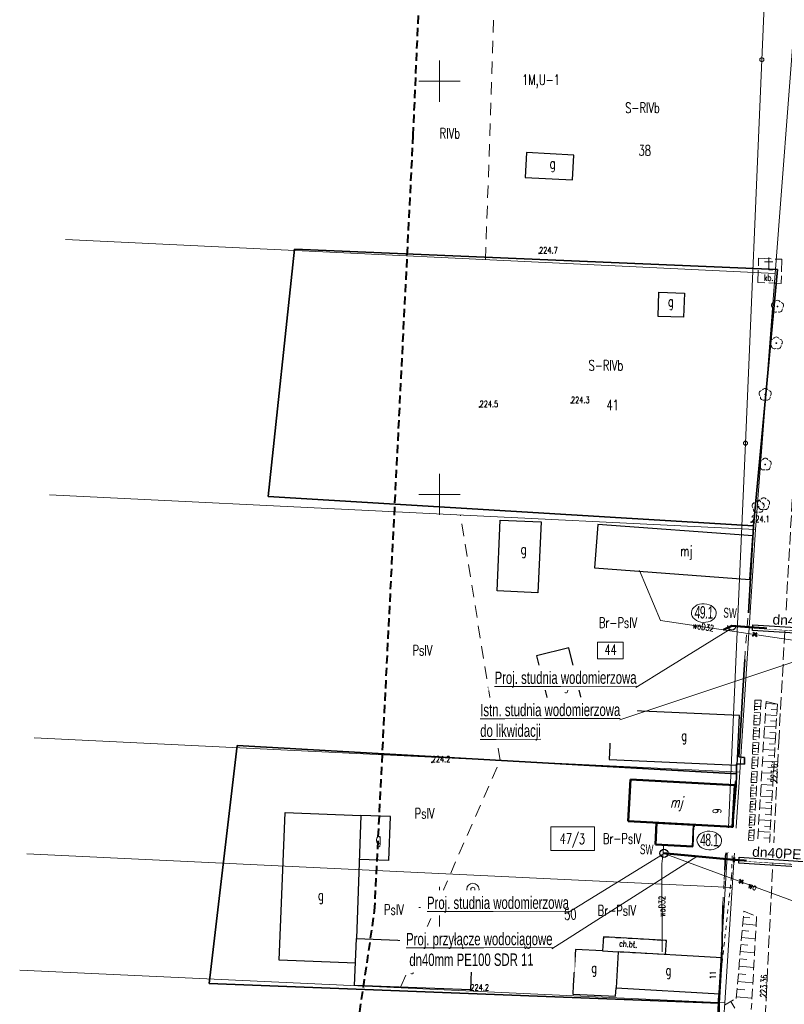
# Model space of a CAD drawing. Header units: metres. Extents: x 7496982 to 7497528, y 5603168 to 5605598.
# Tile 55 of 74: x 7497099 to 7497192, y 5604738 to 5604857. Entities that reach past the tile are written whole.
import ezdxf
from ezdxf.enums import TextEntityAlignment as Align

# ---------------------------------------------------------------- set-up
doc = ezdxf.new("R2010")
doc.units = ezdxf.units.M
doc.header["$MEASUREMENT"] = 0
for name, pattern in [('1', [0]), ('1_SUEP_A', [0]), ('1_SUEP_B', [0]), ('1_SUWP', [0]), ('2', [1.5, 1, -0.5]), ('2_1', [0]), ('2_OTKC', [1.5, 1, -0.5]), ('2_OTKJ', [2, 1.5, -0.5]), ('2_OTKU', [2, 1.5, -0.5]), ('2_OTOB', [2, 1, -1]), ('2_OTOF', [0]), ('2_OTOO', [0]), ('2_OTRK', [1.75, 1.25, -0.5]), ('2_OTRKG', [1.75, 1.25, -0.5]), ('4', [2.5, 1.5, -1]), ('BGT', [0]), ('BUD', [0]), ('GDE', [0]), ('GUZ', [1, 0.5, -0.5])]:
    doc.linetypes.add(name, pattern=pattern)
doc.layers.get('0').update_dxf_attribs({"color": 250, "linetype": 'CONTINUOUS', "lineweight": 100})
for name, color, linetype, lineweight in [('! IS_opis woda', 7, 'CONTINUOUS', 9), ('! IS_woda', 5, 'CONTINUOUS', 50), ('! r.o.', 7, 'CONTINUOUS', 30), ('!_gaz', 40, 'CONTINUOUS', 40), ('!COPIS', 7, 'CONTINUOUS', 15), ('2_granice działek', 6, 'CONTINUOUS', 20), ('_MAPA_L_0', 7, '1', 18), ('EADTD_T_0', 6, 'CONTINUOUS', 25), ('EADTD_T_0_T_0', 6, 'CONTINUOUS', 0), ('EBUOA_T_0', 14, 'CONTINUOUS', 18), ('EBUOA_T_1', 14, 'CONTINUOUS', 25), ('EBUPP_L_1', 250, 'BUD', 30), ('EBUPP_L_1_L_0', 14, '1', 0), ('EBUPP_L_2', 15, 'BUD', 50), ('EBUPP_L_3', 250, 'BUD', 30), ('EDZPD_L_0', 3, 'GDE', 18), ('EDZTD_T_0', 3, 'CONTINUOUS', 18), ('EUZOU_T_0', 90, 'CONTINUOUS', 25), ('EUZPU_L_0', 90, '4', 18), ('EUZPU_L_4', 90, '4', 18), ('OTD_T_0', 7, 'CONTINUOUS', 18), ('OTK_E_T_1', 7, 'CONTINUOUS', 0), ('OTK_E_T_3', 7, 'CONTINUOUS', 0), ('OTK_L_0', 7, '2_OTKJ', 18), ('OTK_L_2', 7, '2_OTKC', 18), ('OTK_L_4', 7, '2_OTKU', 18), ('OTO_L_0', 7, '2_OTOO', 35), ('OTO_L_1', 7, '2_OTOB', 18), ('OTO_L_2', 7, '2_OTOF', 18), ('OTR_L_1', 7, '2_OTRK', 18), ('OTR_T_0', 7, 'CONTINUOUS', 18), ('OTR_T_1', 7, 'CONTINUOUS', 18), ('OTZ_T_0', 3, 'CONTINUOUS', 18), ('PLAN_T_0', 214, 'CONTINUOUS', 30), ('SUEP_L_0', 1, '1_SUEP_A', 18), ('SUP_T_2', 7, 'CONTINUOUS', 18), ('SUW_T_3', 5, 'CONTINUOUS', 18), ('SUWP_E_T_0', 5, 'CONTINUOUS', 0), ('SUWP_L_0', 5, '1_SUWP', 18), ('SZOPO_L_0_L_0', 171, '1', 0), ('SZZPZ_T_0_T_0', 7, 'CONTINUOUS', 0), ('UEEPA_T_2_T_0', 1, 'CONTINUOUS', 0), ('ZAKRES_L_0', 1, '2', 40), ('ZAKRES_L_0_a', 1, '2', 40)]:
    doc.layers.add(name, color=color, linetype=linetype, lineweight=lineweight)
doc.styles.add('ARIAL', font='arial.ttf', dxfattribs={"width": 0.8})
doc.styles.add('R', font='arial.ttf')
doc.styles.get("Standard").update_dxf_attribs({"font": 'Simplex.SHX', "width": 0.75})

# ---------------------------------------------------------------- blocks, each defined once
blk = doc.blocks.new('1_SUWS')
at = {"linetype": 'Continuous'}
for radius in [0.75, 0.25]:
    blk.add_circle((0, 0), radius, dxfattribs=at)
blk = doc.blocks.new('1_SUPP')
at = {"linetype": 'Continuous'}
blk.add_circle((0, 0), 0.25, dxfattribs=at)
blk = doc.blocks.new('2_OTDF')
at = {"linetype": 'Continuous'}
for p, q in [((0, 1.5), (0, 0)), ((-0.5, 1), (0.5, 1)), ((0, 0), (0.5, 0))]:
    blk.add_line(p, q, dxfattribs=at)
blk = doc.blocks.new('2_OTZL')
at = {"linetype": 'Continuous'}
blk.add_circle((0, 0), 0.045, dxfattribs=at)
for centre, start, end in [((-0.36, 0.12), 102.1445, 221.86), ((0, 0.38), 30.1401, 149.8599), ((0.36, 0.12), 318.14, 77.8555), ((-0.22, -0.3), 174.1482, 293.8542), ((0.22, -0.3), 246.1458, 5.8518)]:
    blk.add_arc(centre, 0.375, start, end, dxfattribs=at)
blk = doc.blocks.new('2_OTRS')
at = {"linetype": 'Continuous'}
blk.add_circle((0, 0), 0.045, dxfattribs=at)
blk = doc.blocks.new('2_OTRN')
at = {"linetype": 'Continuous'}
blk.add_circle((0, 0), 0.045, dxfattribs=at)
blk = doc.blocks.new('DLI')
at = {"linetype": 'Continuous'}
blk.add_circle((0, 0), 0.045, dxfattribs=at)
for centre, start, end in [((-0.36, 0.12), 102.1445, 221.86), ((0, 0.38), 30.1401, 149.8599), ((0.36, 0.12), 318.14, 77.8555), ((-0.22, -0.3), 174.1482, 293.8542), ((0.22, -0.3), 246.1458, 5.8518)]:
    blk.add_arc(centre, 0.375, start, end, dxfattribs=at)
blk = doc.blocks.new('SLS')
at = {"linetype": 'Continuous'}
blk.add_circle((0, 0), 0.25, dxfattribs=at)
blk = doc.blocks.new('krzyż')
at = {"layer": '!_gaz', "color": 1, "linetype": 'ByBlock'}
for points in [[(-0.49, 0.45), (0.49, -0.45)], [(-0.43, -0.58), (0.4, 0.54)]]:
    blk.add_lwpolyline(points, dxfattribs=at)

msp = doc.modelspace()

# ---------------------------------------------------------------- linework, layer by layer
at = {"layer": '! IS_woda', "linetype": 'Continuous'}
for points in [[(7497199.10854, 5604783.14976), (7497187.50627, 5604783.92434), (7497187.50627, 5604783.92434)], [(7497196.64502, 5604755.03487), (7497185.67583, 5604755.75263), (7497185.67583, 5604755.75263)]]:
    msp.add_lwpolyline(points, dxfattribs=at)
at = {"layer": '! IS_woda', "color": 7, "linetype": 'Continuous', "lineweight": 30}
for centre in [(7497185.3942, 5604784.06535), (7497177.18337, 5604756.55629)]:
    msp.add_circle(centre, 0.5, dxfattribs=at)
at = {"layer": '2_granice działek', "color": 4, "linetype": 'Continuous', "lineweight": 0}
for points in [[(7497169.13572, 5604782.10462), (7497172.2251, 5604782.10462), (7497172.2251, 5604780.09141), (7497169.13572, 5604780.09141)], [(7497163.49099, 5604759.74876), (7497168.76318, 5604759.74876), (7497168.76318, 5604756.89663), (7497163.49099, 5604756.89663)]]:
    msp.add_lwpolyline(points, close=True, dxfattribs=at)
at = {"layer": '_MAPA_L_0', "linetype": '1'}
for p, q in [((7497150, 5604847.5), (7497150, 5604852.5)), ((7497147.5, 5604850), (7497152.5, 5604850)), ((7497150, 5604797.5), (7497150, 5604802.5)), ((7497147.5, 5604800), (7497152.5, 5604800)), ((7497150, 5604747.5), (7497150, 5604752.5)), ((7497147.5, 5604750), (7497152.5, 5604750))]:
    msp.add_line(p, q, dxfattribs=at)
at = {"layer": 'EBUPP_L_1', "linetype": 'BUD'}
for p, q in [((7497169.8389, 5604746.4236), (7497169.7416, 5604744.7329)), ((7497177.4785, 5604745.9832), (7497169.8389, 5604746.4236)), ((7497166.4544, 5604744.922), (7497166.2041, 5604740.5713)), ((7497169.7417, 5604744.7329), (7497166.4544, 5604744.922)), ((7497177.3813, 5604744.2934), (7497177.4785, 5604745.9832)), ((7497169.7416, 5604744.7329), (7497171.6316, 5604744.6242)), ((7497171.6316, 5604744.6241), (7497171.3814, 5604740.2734)), ((7497184.1914, 5604743.9016), (7497171.6316, 5604744.6241)), ((7497183.9411, 5604739.5509), (7497184.1914, 5604743.9016)), ((7497166.2041, 5604740.5713), (7497166.142, 5604739.492)), ((7497171.322, 5604739.2416), (7497171.3814, 5604740.2734)), ((7497171.3814, 5604740.2734), (7497183.9411, 5604739.5509)), ((7497166.142, 5604739.492), (7497171.322, 5604739.2416))]:
    msp.add_line(p, q, dxfattribs=at)
at = {"layer": 'EBUPP_L_1_L_0', "linetype": '1'}
for p, q in [((7497186.51, 5604772.67), (7497186.25, 5604768.21)), ((7497186.25, 5604768.21), (7497186.92, 5604768.13)), ((7497186.92, 5604768.13), (7497186.92, 5604767.35)), ((7497186.92, 5604767.35), (7497185.99, 5604767.38))]:
    msp.add_line(p, q, dxfattribs=at)
at = {"layer": 'EBUPP_L_2', "linetype": '1'}
for p, q in [((7497173.11947, 5604765.49317), (7497172.83785, 5604760.44538)), ((7497185.77832, 5604764.78692), (7497173.11947, 5604765.49317)), ((7497185.4967, 5604759.73914), (7497185.77832, 5604764.78692)), ((7497172.83785, 5604760.44538), (7497185.4967, 5604759.73914)), ((7497176.14077, 5604757.62521), (7497176.28737, 5604760.25293)), ((7497176.28737, 5604760.25293), (7497180.80291, 5604760.00101)), ((7497180.80291, 5604760.00101), (7497180.65631, 5604757.37328)), ((7497180.65631, 5604757.37328), (7497176.14077, 5604757.62521))]:
    msp.add_line(p, q, dxfattribs=at)
at = {"layer": 'EBUPP_L_3', "linetype": '1'}
for p, q in [((7497160.5554, 5604841.35813), (7497160.38068, 5604838.35863)), ((7497166.26198, 5604841.04967), (7497160.5554, 5604841.35813)), ((7497166.09981, 5604838.04949), (7497166.26198, 5604841.04967)), ((7497160.38068, 5604838.35863), (7497166.09981, 5604838.04949)), ((7497176.46168, 5604821.54069), (7497176.56631, 5604824.45138)), ((7497176.56631, 5604824.45138), (7497179.64565, 5604824.34069)), ((7497179.64565, 5604824.34069), (7497179.54102, 5604821.43)), ((7497179.54102, 5604821.43), (7497176.46168, 5604821.54069)), ((7497156.97473, 5604788.30211), (7497157.36116, 5604796.8808)), ((7497157.36116, 5604796.8808), (7497162.2937, 5604796.65861)), ((7497162.2937, 5604796.65861), (7497161.90728, 5604788.07992)), ((7497169.17624, 5604796.36492), (7497168.78577, 5604791.09359)), ((7497187.95661, 5604794.97379), (7497169.17624, 5604796.36492)), ((7497187.56614, 5604789.70245), (7497187.95661, 5604794.97379)), ((7497168.78577, 5604791.09359), (7497187.56614, 5604789.70245)), ((7497161.90728, 5604788.07992), (7497156.97473, 5604788.30211)), ((7497165.67012, 5604781.40787), (7497161.7661, 5604780.44553)), ((7497167.93716, 5604772.21089), (7497165.67012, 5604781.40787)), ((7497161.7661, 5604780.44553), (7497164.03314, 5604771.24856)), ((7497170.82048, 5604773.9162), (7497170.55294, 5604767.92444)), ((7497186.32589, 5604773.22385), (7497170.82048, 5604773.9162)), ((7497164.03314, 5604771.24856), (7497167.93716, 5604772.21089)), ((7497186.05834, 5604767.23209), (7497186.32589, 5604773.22385)), ((7497170.55294, 5604767.92444), (7497186.05834, 5604767.23209)), ((7497130.60788, 5604743.60912), (7497131.30571, 5604761.48598)), ((7497131.30571, 5604761.48598), (7497140.49096, 5604761.12743)), ((7497140.49096, 5604761.12743), (7497139.93618, 5604746.2353)), ((7497144.05379, 5604761.01406), (7497140.49096, 5604761.12743)), ((7497143.85478, 5604755.67185), (7497144.05379, 5604761.01406)), ((7497143.85478, 5604755.67185), (7497140.29266, 5604755.80455)), ((7497139.71477, 5604740.56344), (7497139.93618, 5604746.2353)), ((7497139.93618, 5604746.2353), (7497153.94232, 5604745.68857)), ((7497153.94232, 5604745.68857), (7497153.73887, 5604740.016)), ((7497139.81963, 5604743.24954), (7497130.60788, 5604743.60912)), ((7497153.73887, 5604740.016), (7497139.71477, 5604740.56344))]:
    msp.add_line(p, q, dxfattribs=at)
at = {"layer": 'EDZPD_L_0', "linetype": 'GDE'}
for p, q in [((7497193.01, 5604857.78), (7497190.64, 5604826.72)), ((7497190.64, 5604826.72), (7497104.72247, 5604830.84722)), ((7497190.64, 5604826.72), (7497188.28, 5604795.76)), ((7497102.78337, 5604799.93155), (7497188.28, 5604795.76)), ((7497188.28, 5604795.76), (7497186.36, 5604766.39)), ((7497186.36, 5604766.39), (7497100.93999, 5604770.54182)), ((7497186.36, 5604766.39), (7497185.45, 5604752.43)), ((7497100.05754, 5604756.47263), (7497185.45, 5604752.43)), ((7497185.45, 5604752.43), (7497184.54, 5604738.47)), ((7497184.54, 5604738.47), (7497099.17526, 5604742.40614)), ((7497184.54, 5604738.47), (7497182.51, 5604709.02))]:
    msp.add_line(p, q, dxfattribs=at)
at = {"layer": 'EUZPU_L_0', "linetype": '4'}
for p, q in [((7497155.57623, 5604828.40436), (7497156.63395, 5604859.58747)), ((7497157.34989, 5604767.80003), (7497152.52407, 5604797.5046)), ((7497145.32426, 5604740.41368), (7497157.34989, 5604767.80003))]:
    msp.add_line(p, q, dxfattribs=at)
at = {"layer": 'EUZPU_L_4', "linetype": 'GUZ'}
for p, q in [((7497185.79561, 5604765.24103), (7497185.35776, 5604753.74059)), ((7497185.35776, 5604753.74059), (7497183.76014, 5604739.01024)), ((7497183.76014, 5604739.01024), (7497182.24572, 5604708.98808))]:
    msp.add_line(p, q, dxfattribs=at)
at = {"layer": 'OTK_L_0', "linetype": '2_OTKJ'}
for p, q in [((7497191.069, 5604769.975), (7497192.8, 5604801)), ((7497189.562, 5604739.103), (7497191.069, 5604769.975)), ((7497188.529, 5604718.695), (7497189.562, 5604739.103))]:
    msp.add_line(p, q, dxfattribs=at)
at = {"layer": 'OTK_L_2', "linetype": '2_OTKC'}
for p, q in [((7497169.74, 5604744.73), (7497169.84, 5604746.42)), ((7497169.84, 5604746.42), (7497177.48, 5604745.98)), ((7497177.48, 5604745.98), (7497177.38, 5604744.29)), ((7497171.63, 5604744.62), (7497169.74, 5604744.73)), ((7497177.38, 5604744.29), (7497171.63, 5604744.62))]:
    msp.add_line(p, q, dxfattribs=at)
at = {"layer": 'OTK_L_4', "linetype": '2_OTKU'}
for p, q in [((7497188.53, 5604825.65), (7497188.64, 5604828.57)), ((7497188.64, 5604828.57), (7497191.46, 5604828.45)), ((7497191.46, 5604828.45), (7497191.37, 5604825.52)), ((7497191.37, 5604825.52), (7497188.53, 5604825.65))]:
    msp.add_line(p, q, dxfattribs=at)
at = {"layer": 'OTO_L_0', "linetype": '2_OTOO'}
for p, q in [((7497132.44655, 5604829.66556), (7497129.25379, 5604799.71952)), ((7497190.91349, 5604827.21358), (7497132.44655, 5604829.66556)), ((7497190.91349, 5604827.21358), (7497188.01494, 5604796.20642)), ((7497129.25379, 5604799.71952), (7497188.01494, 5604796.20642)), ((7497188.01494, 5604796.20642), (7497187.4, 5604785.64)), ((7497186.69, 5604775.6), (7497186.95, 5604780.01)), ((7497186.51, 5604772.67), (7497186.69, 5604775.6)), ((7497186.25, 5604768.21), (7497186.51, 5604772.67)), ((7497122.11579, 5604740.80256), (7497125.51385, 5604769.59171)), ((7497125.51385, 5604769.59171), (7497185.94256, 5604766.18196)), ((7497186.92, 5604768.13), (7497186.25, 5604768.21)), ((7497186.92, 5604767.35), (7497186.92, 5604768.13)), ((7497185.94256, 5604766.18196), (7497185.96, 5604767.32)), ((7497185.96, 5604767.32), (7497185.99, 5604767.38)), ((7497185.99, 5604767.38), (7497186.92, 5604767.35)), ((7497185.94256, 5604766.18196), (7497185.92, 5604764.71)), ((7497185.92, 5604764.71), (7497185.4967, 5604759.73914)), ((7497184.64093, 5604756.20677), (7497185.4967, 5604759.73914)), ((7497184.5455, 5604754.53213), (7497184.64093, 5604756.20677)), ((7497184.1914, 5604743.9016), (7497184.30121, 5604750.24524)), ((7497184.1914, 5604743.9016), (7497183.86689, 5604738.40705)), ((7497183.86689, 5604738.40705), (7497122.11579, 5604740.80256)), ((7497183.86689, 5604738.40705), (7497183.22321, 5604709.00874))]:
    msp.add_line(p, q, dxfattribs=at)
at = {"layer": 'OTO_L_1', "linetype": '2_OTOB'}
for p, q in [((7497186.95, 5604780.01), (7497187.4, 5604785.64)), ((7497184.30121, 5604750.24524), (7497184.47971, 5604753.3776))]:
    msp.add_line(p, q, dxfattribs=at)
at = {"layer": 'OTO_L_2', "linetype": '2_OTOF'}
msp.add_line((7497184.47971, 5604753.3776), (7497184.5455, 5604754.53213), dxfattribs=at)
at = {"layer": 'OTR_L_1', "linetype": '2_OTRKG'}
for p, q in [((7497188.18, 5604775.07), (7497187.35, 5604756.35)), ((7497190.91, 5604774.62), (7497189.87, 5604756.26)), ((7497185.91618, 5604738.9787), (7497186.86, 5604749.54)), ((7497184.52505, 5604738.17095), (7497185.91618, 5604738.9787))]:
    msp.add_line(p, q, dxfattribs=at)
at = {"layer": 'OTR_L_1', "linetype": '2_OTRK'}
for p, q in [((7497187.95, 5604756.49), (7497188.94, 5604775.09)), ((7497188.94, 5604775.09), (7497188.18, 5604775.07)), ((7497188.43, 5604756.56), (7497189.54, 5604774.92)), ((7497189.54, 5604774.92), (7497190.91, 5604774.62)), ((7497187.35, 5604756.35), (7497187.95, 5604756.49)), ((7497189.87, 5604756.26), (7497188.43, 5604756.56)), ((7497186.86, 5604749.54), (7497188.40085, 5604748.90128)), ((7497188.40085, 5604748.90128), (7497187.75606, 5604737.63245))]:
    msp.add_line(p, q, dxfattribs=at)
at = {"layer": 'OTR_L_1', "linetype": '2_1'}
for p, q in [((7497188.16428, 5604774.71534), (7497188.54128, 5604774.69863)), ((7497190.91, 5604774.62), (7497189.5266, 5604774.69836)), ((7497188.11457, 5604773.59429), (7497188.85863, 5604773.5613)), ((7497188.13107, 5604773.96632), (7497188.50475, 5604773.94976)), ((7497188.14763, 5604774.34001), (7497188.89831, 5604774.30672)), ((7497190.87082, 5604773.9283), (7497190.1778, 5604773.96756)), ((7497188.06552, 5604772.48802), (7497188.43265, 5604772.47174)), ((7497188.0818, 5604772.85515), (7497188.81931, 5604772.82245)), ((7497188.09815, 5604773.2239), (7497188.46854, 5604773.20748)), ((7497190.83156, 5604773.23529), (7497189.4429, 5604773.31395)), ((7497190.79223, 5604772.54096), (7497190.09658, 5604772.58036)), ((7497188.00113, 5604771.03565), (7497188.36181, 5604771.01966)), ((7497188.01712, 5604771.39634), (7497188.74169, 5604771.36421)), ((7497188.03318, 5604771.75862), (7497188.39707, 5604771.74249)), ((7497188.04932, 5604772.12252), (7497188.78033, 5604772.0901)), ((7497190.75283, 5604771.84531), (7497189.35889, 5604771.92427)), ((7497190.71335, 5604771.14833), (7497190.01505, 5604771.18789)), ((7497187.95357, 5604769.96311), (7497188.66544, 5604769.93155)), ((7497187.96935, 5604770.31904), (7497188.32686, 5604770.30319)), ((7497187.98521, 5604770.67655), (7497188.7034, 5604770.64471)), ((7497190.67379, 5604770.45004), (7497189.27455, 5604770.5293)), ((7497187.90665, 5604768.90471), (7497188.25789, 5604768.88914)), ((7497187.92222, 5604769.25595), (7497188.62781, 5604769.22467)), ((7497187.93786, 5604769.60875), (7497188.29222, 5604769.59304)), ((7497190.59446, 5604769.04947), (7497189.18989, 5604769.12903)), ((7497190.63416, 5604769.75042), (7497189.93321, 5604769.79012)), ((7497187.84504, 5604767.51519), (7497188.19012, 5604767.49989)), ((7497187.86034, 5604767.86027), (7497188.55356, 5604767.82953)), ((7497187.87571, 5604768.20688), (7497188.22385, 5604768.19144)), ((7497187.89114, 5604768.55502), (7497188.59052, 5604768.52401)), ((7497190.51482, 5604767.64357), (7497189.10491, 5604767.72343)), ((7497190.55468, 5604768.34718), (7497189.85106, 5604768.38704)), ((7497187.79954, 5604766.48906), (7497188.4806, 5604766.45887)), ((7497187.81464, 5604766.82959), (7497188.15668, 5604766.81443)), ((7497187.82981, 5604767.17163), (7497188.51692, 5604767.14117)), ((7497190.43488, 5604766.23232), (7497189.01961, 5604766.31249)), ((7497190.47489, 5604766.93861), (7497189.7686, 5604766.97862)), ((7497187.73981, 5604765.14191), (7497188.40893, 5604765.11224)), ((7497187.75465, 5604765.47647), (7497188.09069, 5604765.46157)), ((7497187.76954, 5604765.81251), (7497188.4446, 5604765.78258)), ((7497187.78451, 5604766.15004), (7497188.12354, 5604766.13501)), ((7497190.3948, 5604765.52469), (7497189.68582, 5604765.56485)), ((7497187.6957, 5604764.14708), (7497188.02585, 5604764.13244)), ((7497187.71034, 5604764.47722), (7497188.37356, 5604764.44782)), ((7497187.72504, 5604764.80883), (7497188.05812, 5604764.79406)), ((7497190.35464, 5604764.81571), (7497188.93398, 5604764.89618)), ((7497190.3144, 5604764.10538), (7497189.60272, 5604764.14569)), ((7497187.6378, 5604762.841), (7497187.96215, 5604762.82662)), ((7497187.65218, 5604763.16536), (7497188.30376, 5604763.13647)), ((7497187.66662, 5604763.49115), (7497187.99386, 5604763.47664)), ((7497187.68113, 5604763.81839), (7497188.33851, 5604763.78924)), ((7497190.27409, 5604763.3937), (7497188.84803, 5604763.47448)), ((7497190.2337, 5604762.68068), (7497189.51932, 5604762.72114)), ((7497187.5809, 5604761.55783), (7497187.89957, 5604761.5437)), ((7497187.59503, 5604761.8765), (7497188.23519, 5604761.84812)), ((7497187.60922, 5604762.19658), (7497187.93072, 5604762.18232)), ((7497187.62348, 5604762.51808), (7497188.26933, 5604762.48944)), ((7497190.19323, 5604761.96629), (7497188.76175, 5604762.04738)), ((7497187.52501, 5604760.29717), (7497187.83809, 5604760.28329)), ((7497187.53889, 5604760.61025), (7497188.16782, 5604760.58236)), ((7497187.55283, 5604760.92471), (7497187.86869, 5604760.91071)), ((7497187.56684, 5604761.24057), (7497188.20136, 5604761.21244)), ((7497190.11207, 5604760.53346), (7497188.67515, 5604760.61485)), ((7497190.15269, 5604761.25055), (7497189.43559, 5604761.29117)), ((7497187.48373, 5604759.36621), (7497188.10163, 5604759.33881)), ((7497187.49743, 5604759.67516), (7497187.80775, 5604759.6614)), ((7497187.51119, 5604759.98548), (7497188.13458, 5604759.95784)), ((7497190.0306, 5604759.09517), (7497188.58821, 5604759.17687)), ((7497190.07137, 5604759.81499), (7497189.35155, 5604759.85577)), ((7497187.42954, 5604758.14399), (7497188.0366, 5604758.11707)), ((7497187.443, 5604758.44752), (7497187.74788, 5604758.434)), ((7497187.45652, 5604758.75239), (7497188.06897, 5604758.72524)), ((7497187.47009, 5604759.05862), (7497187.77768, 5604759.04498)), ((7497189.98975, 5604758.37397), (7497189.26718, 5604758.4149)), ((7497187.3763, 5604756.9432), (7497187.97271, 5604756.91676)), ((7497187.38952, 5604757.24141), (7497187.68905, 5604757.22813)), ((7497187.4028, 5604757.54094), (7497188.00452, 5604757.51426)), ((7497187.41614, 5604757.8418), (7497187.71833, 5604757.8284)), ((7497189.94882, 5604757.65141), (7497188.50094, 5604757.73342)), ((7497189.90781, 5604756.92747), (7497189.1825, 5604756.96856)), ((7497187.36314, 5604756.64631), (7497187.66003, 5604756.63315)), ((7497186.79636, 5604748.82789), (7497187.59244, 5604748.75675)), ((7497186.65059, 5604747.19672), (7497187.47275, 5604747.12325)), ((7497186.72406, 5604748.01888), (7497188.34209, 5604747.87428)), ((7497186.57592, 5604746.3612), (7497188.24697, 5604746.21186)), ((7497186.50004, 5604745.5121), (7497187.34914, 5604745.43622)), ((7497186.34456, 5604743.77227), (7497187.22148, 5604743.69391)), ((7497186.42293, 5604744.6492), (7497188.14873, 5604744.49497)), ((7497186.26492, 5604742.8811), (7497188.04727, 5604742.72182)), ((7497186.18398, 5604741.97544), (7497187.08964, 5604741.89451)), ((7497186.01815, 5604740.11974), (7497186.95348, 5604740.03615)), ((7497186.10173, 5604741.05507), (7497187.94248, 5604740.89057)), ((7497185.9332, 5604739.1692), (7497187.83427, 5604738.99931)), ((7497185.27736, 5604738.60778), (7497185.74433, 5604737.80356))]:
    msp.add_line(p, q, dxfattribs=at)
msp.add_point((7497187.35, 5604756.35), dxfattribs=at)
at = {"layer": 'SUEP_L_0', "linetype": '1_SUEP_B'}
for p, q in [((7497189.02982, 5604852.60347), (7497190.731, 5604891.86676)), ((7497187.05092, 5604806.1954), (7497189.02982, 5604852.60347)), ((7497184.89, 5604756.9), (7497187.05092, 5604806.1954)), ((7497181.98865, 5604710.25478), (7497184.89, 5604756.9))]:
    msp.add_line(p, q, dxfattribs=at)
at = {"layer": 'SUWP_L_0', "linetype": '1_SUWP'}
for p, q in [((7497174.20236, 5604790.78341), (7497176.74318, 5604784.73116)), ((7497176.74318, 5604784.73116), (7497198.19531, 5604781.55828)), ((7497177.08351, 5604756.57106), (7497177.13922, 5604757.5695)), ((7497177.08351, 5604756.57106), (7497176.90659, 5604755.2972)), ((7497177.08351, 5604756.57106), (7497196.35133, 5604749.4525)), ((7497176.90659, 5604755.2972), (7497176.97094, 5604744.63611))]:
    msp.add_line(p, q, dxfattribs=at)
at = {"layer": 'SZOPO_L_0_L_0', "linetype": 'BGT'}
for p, q in [((7497185.96, 5604767.32), (7497185.92, 5604764.71)), ((7497185.99, 5604767.38), (7497185.96, 5604767.32))]:
    msp.add_line(p, q, dxfattribs=at)
at = {"layer": 'ZAKRES_L_0', "linetype": '2'}
for p, q in [((7497146.8257, 5604843.46127), (7497153.82722, 5605006.2197)), ((7497142.14659, 5604749.55269), (7497146.8257, 5604843.46127)), ((7497127.25248, 5604648.31684), (7497142.14659, 5604749.55269))]:
    msp.add_line(p, q, dxfattribs=at)
at = {"layer": 'ZAKRES_L_0_a', "linetype": '2'}
for p, q in [((7497146.8257, 5604843.46127), (7497153.82722, 5605006.2197)), ((7497142.14659, 5604749.55269), (7497146.8257, 5604843.46127)), ((7497127.25248, 5604648.31684), (7497142.14659, 5604749.55269))]:
    msp.add_line(p, q, dxfattribs=at)

# ---------------------------------------------------------------- block references
at = {"layer": '!_gaz', "linetype": 'ByBlock', "transparency": 33554687, "xscale": 0.5, "yscale": 0.5, "zscale": 0.5, "rotation": 77.69848993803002}
for p in [(7497188.1812, 5604783.0338), (7497186.54529, 5604753.12022)]:
    msp.add_blockref('krzyż', p, dxfattribs=at)
at = {"layer": 'OTD_T_0'}
msp.add_blockref('2_OTDF', (7497189.87, 5604827.16), dxfattribs=at)
at = {"layer": 'OTR_T_0'}
for p, rotation in [((7497190.84, 5604765.1), 86.8745593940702), ((7497189.56, 5604739.1), 87.20729888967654)]:
    msp.add_blockref('2_OTRS', p, dxfattribs=dict(at, rotation=rotation))
at = {"layer": 'OTR_T_1'}
for p in [(7497162.06176, 5604829.16672), (7497154.85649, 5604810.5679), (7497165.92, 5604811.05), (7497187.74128, 5604796.64145), (7497149.06487, 5604767.56778), (7497156.42, 5604749.28), (7497153.74659, 5604739.93458)]:
    msp.add_blockref('2_OTRN', p, dxfattribs=at)
at = {"layer": 'OTZ_T_0'}
for p in [(7497190.92, 5604822.73), (7497190.78, 5604818.29), (7497189.44, 5604812.07), (7497189.44, 5604803.62), (7497188.59, 5604798.5), (7497189.24, 5604798.83)]:
    msp.add_blockref('2_OTZL', p, dxfattribs=at)
at = {"layer": 'SUP_T_2'}
for p in [(7497189.02982, 5604852.60347), (7497187.05092, 5604806.1954), (7497184.89, 5604756.9)]:
    msp.add_blockref('1_SUPP', p, dxfattribs=at)
at = {"layer": 'SUW_T_3'}
msp.add_blockref('1_SUWS', (7497154.04577, 5604752.18442), dxfattribs=at)
at = {"layer": 'SZZPZ_T_0_T_0'}
for p in [(7497190.78, 5604818.29), (7497189.44, 5604812.07), (7497189.44, 5604803.62), (7497188.59, 5604798.5), (7497189.24, 5604798.83)]:
    msp.add_blockref('DLI', p, dxfattribs=at)
at = {"layer": 'UEEPA_T_2_T_0'}
msp.add_blockref('SLS', (7497184.89, 5604756.9), dxfattribs=at)

# ---------------------------------------------------------------- texts
at = {"layer": '! IS_opis woda', "lineweight": 9, "insert": (7497174.29322, 5604757.64656), "char_height": 1.2, "attachment_point": 1, "rotation": 358, "style": 'R'}
msp.add_mtext_dynamic_manual_height_columns('{\\W0.6;\\C0;SW}', width=1.2372189, gutter_width=12.5, heights=[0], dxfattribs=at)
at = {"layer": 'EADTD_T_0', "width": 0.7}
msp.add_text('9', height=1.04168, rotation=91.8476201, dxfattribs=at).set_placement((7497184.12279, 5604761.6972), align=Align.CENTER)
at = {"layer": 'EADTD_T_0_T_0', "width": 0.7}
msp.add_text('11', height=0.75, rotation=89.9999993, dxfattribs=at).set_placement((7497183.47389, 5604741.82597), align=Align.CENTER)
at = {"layer": 'EBUOA_T_0', "lineweight": 13, "oblique": 15, "width": 0.7}
msp.add_text('mj', height=1.25001, rotation=0.7440708, dxfattribs=at).set_placement((7497177.90958, 5604763.35107), align=Align.TOP_LEFT)
at = {"layer": 'EBUOA_T_1', "width": 0.7}
for p in [(7497163.34685, 5604840.68836), (7497177.66083, 5604823.98873), (7497159.83243, 5604793.99754), (7497164.9582, 5604777.63871), (7497142.27395, 5604758.98964), (7497135.29418, 5604752.11893), (7497146.30913, 5604743.61234), (7497177.36309, 5604743.04305)]:
    msp.add_text('g', height=1.25001, dxfattribs=at).set_placement(p, align=Align.TOP_LEFT)
for s, p in [('mj', (7497179.14091, 5604792.51284)), ('g', (7497179.2768, 5604770.18073)), ('g', (7497168.3794, 5604742.07453))]:
    msp.add_text(s, height=1.25001, dxfattribs=at).set_placement(p)
at = {"layer": 'EDZTD_T_0', "width": 0.7}
for s, p in [('38', (7497174.10324, 5604842.24418)), ('41', (7497170.22262, 5604811.44222)), ('44', (7497169.96935, 5604781.80929))]:
    msp.add_text(s, height=1.25001, dxfattribs=at).set_placement(p, align=Align.TOP_LEFT)
for s, rotation, p in [('47/3', 359.2461516, (7497164.5615, 5604758.95927)), ('50', 2.6025653, (7497165.06264, 5604749.73827))]:
    msp.add_text(s, height=1.25001, rotation=rotation, dxfattribs=at).set_placement(p, align=Align.TOP_LEFT)
at = {"layer": 'EUZOU_T_0', "lineweight": 13, "width": 0.7}
for s, p in [('S-RIVb', (7497172.48434, 5604847.41249)), ('RIVb', (7497150.03322, 5604844.33348)), ('S-RIVb', (7497168.05634, 5604816.24008)), ('Br-PsIV', (7497169.29628, 5604785.09076)), ('PsIV', (7497146.73868, 5604781.75901)), ('PsIV', (7497146.99526, 5604762.00203)), ('Br-PsIV', (7497169.77336, 5604758.95927)), ('PsIV', (7497143.29083, 5604750.35953)), ('Br-PsIV', (7497169.15195, 5604750.25946))]:
    msp.add_text(s, height=1.25001, dxfattribs=at).set_placement(p, align=Align.TOP_LEFT)
at = {"layer": 'OTK_E_T_1', "lineweight": 9, "width": 0.7}
msp.add_text('ch.bt.', height=0.75, rotation=355.8487148, dxfattribs=at).set_placement((7497172.8613, 5604745.57587), align=Align.MIDDLE)
at = {"layer": 'OTK_E_T_3', "lineweight": 9, "width": 0.7}
msp.add_text('kb.', height=0.75, dxfattribs=at).set_placement((7497189.8518, 5604826.22134), align=Align.MIDDLE)
at = {"layer": 'OTR_T_0', "lineweight": 9, "width": 0.7}
for s, rotation, p in [('223.61', 86.8745594, (7497190.84, 5604765.1)), ('223.36', 87.2072989, (7497189.56, 5604739.1))]:
    msp.add_text(s, height=0.75, rotation=rotation, dxfattribs=at).set_placement(p)
at = {"layer": 'OTR_T_1', "lineweight": 9, "width": 0.7}
for s, p in [('224.7', (7497162.06176, 5604829.16672)), ('224.3', (7497165.92, 5604811.05)), ('224.5', (7497154.85649, 5604810.5679)), ('224.1', (7497187.74128, 5604796.64145)), ('224.2', (7497149.06487, 5604767.56778)), ('217.9', (7497156.42, 5604749.28)), ('224.2', (7497153.74659, 5604739.93458))]:
    msp.add_text(s, height=0.75, dxfattribs=at).set_placement(p)
at = {"layer": 'PLAN_T_0', "width": 0.7}
msp.add_text('1M,U-1', height=1.25, dxfattribs=at).set_placement((7497160.00139, 5604849.55115))
at = {"layer": 'SUWP_E_T_0', "lineweight": 9, "width": 0.7}
for s, rotation, p in [('woD32', 351.5866541, (7497181.95654, 5604783.96008)), ('wo', 339.7230723, (7497187.92023, 5604752.5674)), ('woD32', 90.3457981, (7497176.9378, 5604750.12597))]:
    msp.add_text(s, height=0.75, rotation=rotation, dxfattribs=at).set_placement(p, align=Align.MIDDLE)

# ---------------------------------------------------------------- next in the draw order: texts
at = {"layer": '! IS_opis woda', "lineweight": 9, "char_height": 1.5, "attachment_point": 1, "rotation": 358.3836035, "style": 'R', "bg_fill": 2}
for s, insert in [('{\\W0.6;\\T0.9;49.1}', (7497180.91555, 5604786.49624)), ('{\\W0.6;\\T0.9;48.1}', (7497181.57473, 5604758.95863))]:
    msp.add_mtext_dynamic_manual_height_columns(s, width=4.3403357, gutter_width=12.5, heights=[0], dxfattribs=dict(at, insert=insert))
at = {"layer": '! IS_opis woda', "color": 7, "lineweight": 9, "insert": (7497190.36317, 5604785.46769), "char_height": 1.2, "attachment_point": 1, "rotation": 356.6642992, "style": 'R', "bg_fill": 2}
msp.add_mtext_dynamic_manual_height_columns('{\\fArial|b0|i0|c238|p34;dn40}PE', width=34.9196507, gutter_width=12.5, heights=[0], dxfattribs=at)
at = {"layer": '!COPIS', "ltscale": 5, "char_height": 1.5, "attachment_point": 1, "rotation": 0.1014038, "style": 'ARIAL', "bg_fill": 3, "box_fill_scale": 1.5, "bg_fill_color": 256, "bg_fill_transparency": 0}
for insert in [(7497156.67095, 5604778.54479), (7497148.48923, 5604751.30461)]:
    msp.add_mtext_dynamic_manual_height_columns('{\\fArial Narrow|b0|i0|c238|p34;\\LProj. studnia wodomierzowa}', width=18.2383254, gutter_width=12.5, heights=[0], dxfattribs=dict(at, insert=insert))

# ---------------------------------------------------------------- next in the draw order: linework, layer by layer
at = {"layer": '! IS_opis woda', "lineweight": 9}
for centre in [(7497182.00367, 5604785.63308), (7497182.66285, 5604758.09547)]:
    msp.add_ellipse(centre, major_axis=(1.4972, -0.07153), ratio=0.752063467, dxfattribs=at)
at = {"layer": '! IS_woda', "color": 4, "linetype": 'Continuous'}
for points in [[(7497187.50627, 5604783.92434), (7497185.3942, 5604784.06535), (7497184.39771, 5604783.59902)], [(7497185.67583, 5604755.75263), (7497177.08351, 5604756.57106)]]:
    msp.add_lwpolyline(points, dxfattribs=at)
at = {"layer": '! IS_woda', "color": 18, "linetype": 'Continuous', "true_color": 0x000000}
msp.add_lwpolyline([(7497185.68373, 5604756.06353), (7497185.65341, 5604755.47568)], dxfattribs=at)
at = {"layer": '! r.o.', "ltscale": 0.08}
msp.add_lwpolyline([(7497187.9444, 5604784.21856), (7497197.62405, 5604783.59564), (7497197.58104, 5604782.90052), (7497187.8819, 5604783.50214)], close=True, dxfattribs=at)
at = {"layer": '!COPIS', "ltscale": 5}
for points in [[(7497173.76805, 5604776.63474), (7497185.18445, 5604783.6642)], [(7497165.58633, 5604749.39457), (7497177.00273, 5604756.42402)]]:
    msp.add_lwpolyline(points, dxfattribs=at)

# ---------------------------------------------------------------- next in the draw order: texts
at = {"layer": '! IS_opis woda', "lineweight": 9, "insert": (7497184.39279, 5604786.27788), "char_height": 1.2, "attachment_point": 1, "rotation": 358, "style": 'R'}
msp.add_mtext_dynamic_manual_height_columns('{\\W0.6;\\C0;SW}', width=1.2372189, gutter_width=12.5, heights=[0], dxfattribs=at)
at = {"layer": '! IS_opis woda', "color": 7, "lineweight": 9, "insert": (7497187.89965, 5604757.35281), "char_height": 1.2, "attachment_point": 1, "rotation": 356.6642992, "style": 'R', "bg_fill": 2}
msp.add_mtext_dynamic_manual_height_columns('{\\fArial|b0|i0|c238|p34;dn40}PE', width=34.9196507, gutter_width=12.5, heights=[0], dxfattribs=at)
at = {"layer": '!COPIS', "ltscale": 5, "char_height": 1.5, "attachment_point": 1, "rotation": 0.1014038, "style": 'ARIAL', "bg_fill": 3, "box_fill_scale": 1.5, "bg_fill_color": 256, "bg_fill_transparency": 0}
for s, width, insert in [('{\\fArial Narrow|b0|i0|c238|p34;\\LIstn. studnia wodomierzowa do likwidacji}', 18.2383254, (7497154.92951, 5604774.64182)), ('{\\fArial Narrow|b0|i0|c238|p34;\\LProj. przyłącze wodociągowe\\P\\l dn40mm PE100 SDR 11}', 19.6611496, (7497145.95904, 5604746.90801))]:
    msp.add_mtext_dynamic_manual_height_columns(s, width=width, gutter_width=12.5, heights=[0], dxfattribs=dict(at, insert=insert))

# ---------------------------------------------------------------- next in the draw order: linework, layer by layer
at = {"layer": '! r.o.', "ltscale": 0.08}
msp.add_lwpolyline([(7497186.29342, 5604756.08643), (7497196.40133, 5604755.39783), (7497196.35832, 5604754.7027), (7497186.23092, 5604755.37002)], close=True, dxfattribs=at)
at = {"layer": '!COPIS', "ltscale": 5}
for points in [[(7497171.82911, 5604772.72498), (7497198.10665, 5604781.47799)], [(7497163.60017, 5604744.98983), (7497181.14962, 5604756.18419)]]:
    msp.add_lwpolyline(points, dxfattribs=at)

doc.saveas('drawing.dxf')
